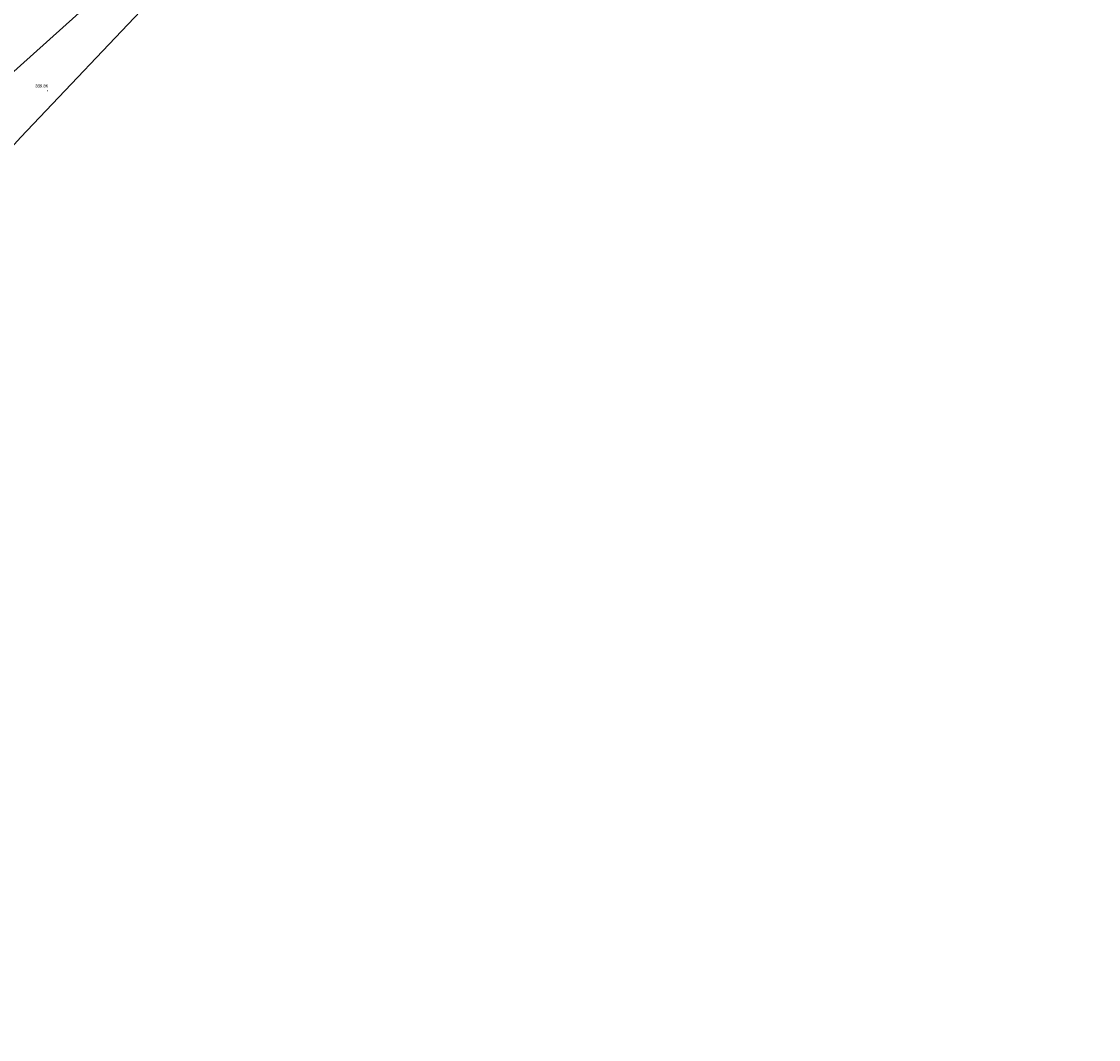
# Model space of a CAD drawing. Header units: metres. Extents: x 345144 to 348639, y 5629211 to 5635235.
# Tile 21 of 256: x 347799 to 348039, y 5629784 to 5630011. Entities that reach past the tile are written whole.
import ezdxf

# ---------------------------------------------------------------- set-up
doc = ezdxf.new("R2010")
doc.units = ezdxf.units.M
doc.header["$MEASUREMENT"] = 0
for name, color, linetype in [('028 Geländeform', 7, 'Continuous'), ('028 Geländeform Ausg.', 7, 'Continuous'), ('AX Flurstück', 7, 'Continuous'), ('Blatt', 7, 'Continuous'), ('Gemeinde Lokation', 7, 'Continuous'), ('Ortsteil Lokation', 7, 'Continuous')]:
    doc.layers.add(name, color=color, linetype=linetype)
doc.styles.add('ARIAL', font='arial.ttf', dxfattribs={"height": 1})

# ---------------------------------------------------------------- blocks, each defined once
blk = doc.blocks.new('alk_043x_nrw')
h = blk.add_hatch(color=7)
edge = h.paths.add_edge_path(flags=0)
edge.add_arc((0, 0), 1, 180, 360, ccw=False)
edge.add_arc((0, 0), 1, 0, 180, ccw=False)

msp = doc.modelspace()

# ---------------------------------------------------------------- linework, layer by layer
at = {"layer": 'AX Flurstück', "color": 8, "linetype": 'Continuous', "lineweight": 13, "true_color": 0x808080, "flags": 128}
msp.add_lwpolyline([(347828.052, 5630016.018), (347798.598, 5629984.84), (347798.598, 5629984.839), (347795.655, 5629981.598), (347782.779, 5629957.407), (347779.74, 5629958.634), (347748.726, 5629973.409), (347734.971, 5629979.78), (347779.288, 5630051.186), (347816.814, 5630024.233), (347825.965, 5630017.103), (347828.052, 5630016.018)], dxfattribs=at)
at = {"layer": 'Blatt', "color": 205, "linetype": 'Continuous', "lineweight": 5, "true_color": 0x873099, "flags": 128}
msp.add_lwpolyline([(347782.78, 5629957.407), (347773.993, 5629940.427), (347346.56, 5629952.461), (347353.596, 5630202.337), (347853.351, 5630188.267), (347849.115, 5630037.826), (347842.523, 5630030.814), (347839.821, 5630027.912), (347828.052, 5630016.018), (347798.598, 5629984.84), (347795.655, 5629981.598), (347782.78, 5629957.407)], dxfattribs=at)
at = {"layer": 'Gemeinde Lokation', "color": 7, "linetype": 'Continuous', "lineweight": 5, "flags": 128}
for points in [[(348038.853, 5630367.26), (348034.949, 5630313.579), (348035.052, 5630235.623), (347842.523, 5630030.814), (347840.694, 5630028.85), (347836.221, 5630034.792), (347560.2, 5629786.859), (347555.509, 5629784.062), (347552.522, 5629780.253), (347552.464, 5629779.911), (347353.878, 5629601.534), (347339.344, 5629592.459), (347329.704, 5629582.807), (347328.091, 5629581.912)], [(347582.086, 5629799.912), (347560.2, 5629786.859), (347836.221, 5630034.792), (347840.694, 5630028.85), (347839.821, 5630027.912), (347828.052, 5630016.018), (347798.598, 5629984.84), (347795.655, 5629981.598), (347782.78, 5629957.407), (347757.489, 5629908.536), (347755.146, 5629904.985), (347752.414, 5629902.583), (347733.341, 5629885.812), (347727.245, 5629881.676), (347723.38, 5629879.863), (347673.901, 5629857.852), (347663.472, 5629853.213), (347623.559, 5629825.49), (347620.139, 5629822.607), (347585.024, 5629801.664), (347582.086, 5629799.912)]]:
    msp.add_lwpolyline(points, dxfattribs=at)
at = {"layer": 'Ortsteil Lokation', "color": 7, "linetype": 'Continuous', "lineweight": 5, "flags": 128}
msp.add_lwpolyline([(348038.853, 5630367.26), (348034.949, 5630313.579), (348035.052, 5630235.623), (347842.523, 5630030.814), (347839.821, 5630027.912), (347828.052, 5630016.018), (347798.598, 5629984.84), (347795.655, 5629981.598), (347782.78, 5629957.407), (347757.489, 5629908.536), (347755.146, 5629904.985), (347752.414, 5629902.583), (347733.341, 5629885.812), (347727.245, 5629881.676), (347723.38, 5629879.863), (347673.901, 5629857.852), (347663.472, 5629853.213), (347623.559, 5629825.49), (347620.139, 5629822.607), (347585.024, 5629801.664), (347582.086, 5629799.912), (347555.509, 5629784.062), (347552.522, 5629780.253)], dxfattribs=at)

# ---------------------------------------------------------------- block references
at = {"layer": '028 Geländeform', "xscale": 0.125, "yscale": 0.125, "rotation": -2.326094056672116}
msp.add_blockref('alk_043x_nrw', (347804.488, 5629995.147), dxfattribs=at)

# ---------------------------------------------------------------- texts
at = {"layer": '028 Geländeform Ausg.', "color": 44, "true_color": 0xb27500, "style": 'ARIAL', "width": 0.8}
msp.add_text('339.86', height=0.6761366, dxfattribs=at).set_placement((347801.775, 5629995.91))

doc.saveas('drawing.dxf')
